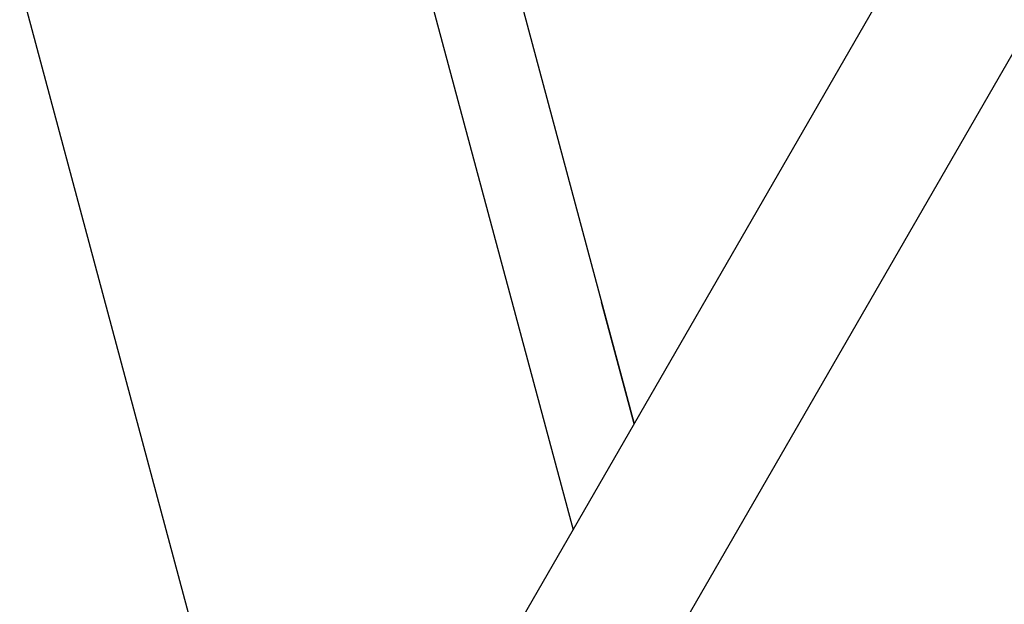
# Model space of a CAD drawing. Header units: millimetres. Extents: x 0 to 2550, y 0 to 1188.
# Tile 20 of 127: x 309 to 322, y 150 to 158. Entities that reach past the tile are written whole.
import ezdxf

# ---------------------------------------------------------------- set-up
doc = ezdxf.new("R2010")
doc.units = ezdxf.units.MM
doc.header["$LTSCALE"] = 46.255
for name, color, linetype in [('M2000801_PBL675', 7, 'CONTINUOUS'), ('M2000901_PBL608', 7, 'CONTINUOUS'), ('M2300301_PBL683', 7, 'CONTINUOUS')]:
    doc.layers.add(name, color=color, linetype=linetype)

msp = doc.modelspace()

# ---------------------------------------------------------------- linework, layer by layer
at = {"layer": 'M2000801_PBL675', "color": 7}
msp.add_line((317.3667, 152.5404), (316.9312, 154.1658), dxfattribs=at)
at = {"layer": 'M2000901_PBL608', "color": 7}
msp.add_line((312.0739, 172.2935), (317.3667, 152.5404), dxfattribs=at)
at = {"layer": 'M2000901_PBL608', "color": 2}
for p, q in [((313.125, 163.9086), (316.5505, 151.1247)), ((312.4519, 146.1552), (308.91, 159.3736))]:
    msp.add_line(p, q, dxfattribs=at)
at = {"layer": 'M2300301_PBL683', "color": 7}
for p, q in [((315.6995, 149.6487), (329.5549, 173.6809)), ((317.3523, 148.6994), (331.2057, 172.728))]:
    msp.add_line(p, q, dxfattribs=at)

doc.saveas('drawing.dxf')
